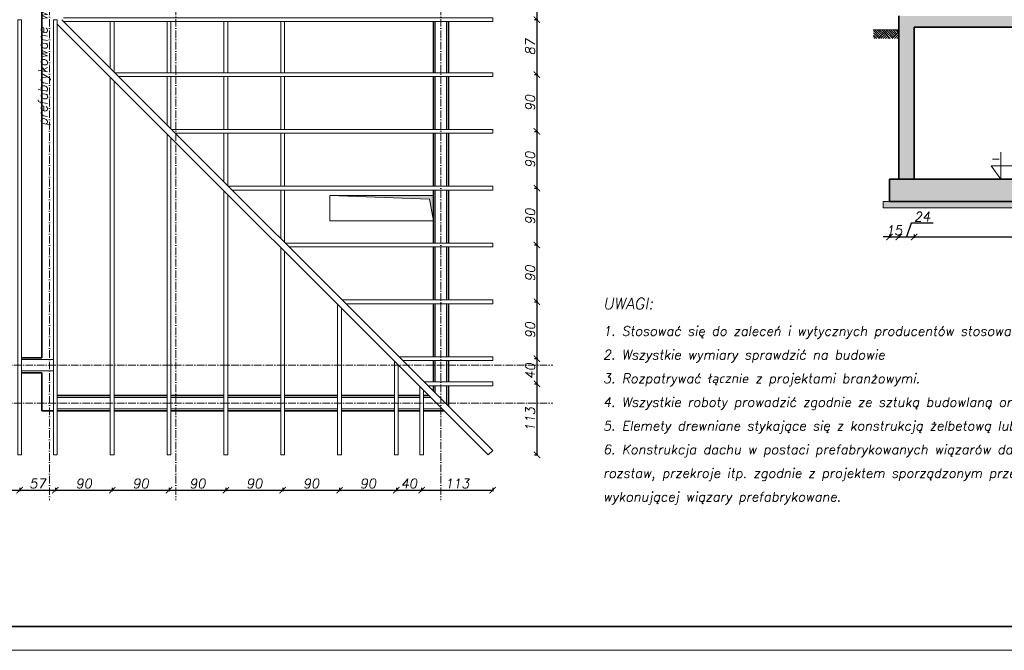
# Model space of a CAD drawing. Header units: millimetres. Extents: x 300938 to 312016, y 11971 to 20881.
# Tile 5 of 239: x 302501 to 304060, y 11971 to 12970. Entities that reach past the tile are written whole.
import ezdxf

# ---------------------------------------------------------------- set-up
doc = ezdxf.new("R2010")
doc.units = ezdxf.units.MM
doc.linetypes.add('ACAD_ISO10W100', pattern=[18, 12, -3, 0, -3])
for name, color, linetype, lineweight in [('konstrukcja', 3, 'Continuous', 35), ('konstrukcja wymiary', 1, 'Continuous', 13), ('kreskowanie', 253, 'Continuous', 0), ('linie widok', 2, 'Continuous', 18), ('opisy', 2, 'Continuous', 18), ('osie', 5, 'ACAD_ISO10W100', 13)]:
    doc.layers.add(name, color=color, linetype=linetype, lineweight=lineweight)
doc.styles.add('KONSTRUKCJA', font='romand.shx', dxfattribs={"oblique": 10})
doc.styles.get("Standard").update_dxf_attribs({"font": 'romand.shx', "oblique": 10})
doc.dimstyles.new('175', dxfattribs={"dimtxt": 15, "dimasz": 10, "dimexe": 1.25, "dimexo": 0.625, "dimgap": 3, "dimtad": 1, "dimdec": 0, "dimrnd": 0.5, "dimtxsty": 'KONSTRUKCJA', "dimblk": 'ARCHTICK', "dimcen": 2.5, "dimadec": 0, "dimazin": 0, "dimtfac": 1, "dimtdec": 0, "dimtix": 1, "dimtmove": 0, "dimatfit": 3, "dimfxl": 4, "dimfxlon": 1, "dimarcsym": 0})

# ---------------------------------------------------------------- blocks, each defined once
blk = doc.blocks.new('_ArchTick')
at = {"color": 0, "linetype": 'ByBlock', "lineweight": 13, "const_width": 0.15}
blk.add_lwpolyline([(-0.5, -0.5), (0.5, 0.5)], dxfattribs=at)
blk = doc.blocks.new('*D300')
at = {"layer": 'Defpoints', "color": 0, "transparency": 16777216}
for p in [(302440.6, 12274.2), (302500.6, 12274.2), (302500.6, 12224.2)]:
    blk.add_point(p, dxfattribs=at)
at = {"layer": 'konstrukcja wymiary', "color": 0, "lineweight": -2, "transparency": 16777216}
for p, q in [((302440.6, 12228.2), (302440.6, 12222.9)), ((302440.6, 12224.2), (302500.6, 12224.2)), ((302500.6, 12228.2), (302500.6, 12222.9))]:
    blk.add_line(p, q, dxfattribs=at)
at = {"layer": 'konstrukcja wymiary', "color": 0, "lineweight": -2, "transparency": 16777216, "xscale": 10, "yscale": 10, "zscale": 10, "rotation": 180}
blk.add_blockref('_ArchTick', (302440.6, 12224.2), dxfattribs=at)
at = {"layer": 'konstrukcja wymiary', "color": 0, "lineweight": -2, "transparency": 16777216, "xscale": 10, "yscale": 10, "zscale": 10}
blk.add_blockref('_ArchTick', (302500.6, 12224.2), dxfattribs=at)
at = {"layer": 'konstrukcja wymiary', "color": 0, "transparency": 16777216, "insert": (302470.6, 12234.7), "char_height": 15, "attachment_point": 5, "style": 'KONSTRUKCJA'}
blk.add_mtext('60', dxfattribs=at)
blk = doc.blocks.new('*D301')
at = {"layer": 'Defpoints', "color": 0, "transparency": 16777216}
for p in [(302500.6, 12274.2), (302557.1, 12274.2), (302557.1, 12224.2)]:
    blk.add_point(p, dxfattribs=at)
at = {"layer": 'konstrukcja wymiary', "color": 0, "lineweight": -2, "transparency": 16777216}
for p, q in [((302500.6, 12228.2), (302500.6, 12222.9)), ((302500.6, 12224.2), (302557.1, 12224.2)), ((302557.1, 12228.2), (302557.1, 12222.9))]:
    blk.add_line(p, q, dxfattribs=at)
at = {"layer": 'konstrukcja wymiary', "color": 0, "lineweight": -2, "transparency": 16777216, "xscale": 10, "yscale": 10, "zscale": 10, "rotation": 180}
blk.add_blockref('_ArchTick', (302500.6, 12224.2), dxfattribs=at)
at = {"layer": 'konstrukcja wymiary', "color": 0, "lineweight": -2, "transparency": 16777216, "xscale": 10, "yscale": 10, "zscale": 10}
blk.add_blockref('_ArchTick', (302557.1, 12224.2), dxfattribs=at)
at = {"layer": 'konstrukcja wymiary', "color": 0, "transparency": 16777216, "insert": (302528.9, 12234.7), "char_height": 15, "attachment_point": 5, "style": 'KONSTRUKCJA'}
blk.add_mtext('57', dxfattribs=at)
blk = doc.blocks.new('*D302')
at = {"layer": 'Defpoints', "color": 0, "transparency": 16777216}
for p in [(302557.1, 12274.2), (302647.1, 12274.2), (302647.1, 12224.2)]:
    blk.add_point(p, dxfattribs=at)
at = {"layer": 'konstrukcja wymiary', "color": 0, "lineweight": -2, "transparency": 16777216}
for p, q in [((302557.1, 12228.2), (302557.1, 12222.9)), ((302557.1, 12224.2), (302647.1, 12224.2)), ((302647.1, 12228.2), (302647.1, 12222.9))]:
    blk.add_line(p, q, dxfattribs=at)
at = {"layer": 'konstrukcja wymiary', "color": 0, "lineweight": -2, "transparency": 16777216, "xscale": 10, "yscale": 10, "zscale": 10, "rotation": 180}
blk.add_blockref('_ArchTick', (302557.1, 12224.2), dxfattribs=at)
at = {"layer": 'konstrukcja wymiary', "color": 0, "lineweight": -2, "transparency": 16777216, "xscale": 10, "yscale": 10, "zscale": 10}
blk.add_blockref('_ArchTick', (302647.1, 12224.2), dxfattribs=at)
at = {"layer": 'konstrukcja wymiary', "color": 0, "transparency": 16777216, "insert": (302602.1, 12234.7), "char_height": 15, "attachment_point": 5, "style": 'KONSTRUKCJA'}
blk.add_mtext('90', dxfattribs=at)
blk = doc.blocks.new('*D303')
at = {"layer": 'Defpoints', "color": 0, "transparency": 16777216}
for p in [(302647.1, 12274.2), (302737.1, 12274.2), (302737.1, 12224.2)]:
    blk.add_point(p, dxfattribs=at)
at = {"layer": 'konstrukcja wymiary', "color": 0, "lineweight": -2, "transparency": 16777216}
for p, q in [((302647.1, 12228.2), (302647.1, 12222.9)), ((302647.1, 12224.2), (302737.1, 12224.2)), ((302737.1, 12228.2), (302737.1, 12222.9))]:
    blk.add_line(p, q, dxfattribs=at)
at = {"layer": 'konstrukcja wymiary', "color": 0, "lineweight": -2, "transparency": 16777216, "xscale": 10, "yscale": 10, "zscale": 10, "rotation": 180}
blk.add_blockref('_ArchTick', (302647.1, 12224.2), dxfattribs=at)
at = {"layer": 'konstrukcja wymiary', "color": 0, "lineweight": -2, "transparency": 16777216, "xscale": 10, "yscale": 10, "zscale": 10}
blk.add_blockref('_ArchTick', (302737.1, 12224.2), dxfattribs=at)
at = {"layer": 'konstrukcja wymiary', "color": 0, "transparency": 16777216, "insert": (302692.1, 12234.7), "char_height": 15, "attachment_point": 5, "style": 'KONSTRUKCJA'}
blk.add_mtext('90', dxfattribs=at)
blk = doc.blocks.new('*D304')
at = {"layer": 'Defpoints', "color": 0, "transparency": 16777216}
for p in [(302737.1, 12274.2), (302827.1, 12274.2), (302827.1, 12224.2)]:
    blk.add_point(p, dxfattribs=at)
at = {"layer": 'konstrukcja wymiary', "color": 0, "lineweight": -2, "transparency": 16777216}
for p, q in [((302737.1, 12228.2), (302737.1, 12222.9)), ((302737.1, 12224.2), (302827.1, 12224.2)), ((302827.1, 12228.2), (302827.1, 12222.9))]:
    blk.add_line(p, q, dxfattribs=at)
at = {"layer": 'konstrukcja wymiary', "color": 0, "lineweight": -2, "transparency": 16777216, "xscale": 10, "yscale": 10, "zscale": 10, "rotation": 180}
blk.add_blockref('_ArchTick', (302737.1, 12224.2), dxfattribs=at)
at = {"layer": 'konstrukcja wymiary', "color": 0, "lineweight": -2, "transparency": 16777216, "xscale": 10, "yscale": 10, "zscale": 10}
blk.add_blockref('_ArchTick', (302827.1, 12224.2), dxfattribs=at)
at = {"layer": 'konstrukcja wymiary', "color": 0, "transparency": 16777216, "insert": (302782.1, 12234.7), "char_height": 15, "attachment_point": 5, "style": 'KONSTRUKCJA'}
blk.add_mtext('90', dxfattribs=at)
blk = doc.blocks.new('*D305')
at = {"layer": 'Defpoints', "color": 0, "transparency": 16777216}
for p in [(302827.1, 12274.2), (302917.1, 12274.2), (302917.1, 12224.2)]:
    blk.add_point(p, dxfattribs=at)
at = {"layer": 'konstrukcja wymiary', "color": 0, "lineweight": -2, "transparency": 16777216}
for p, q in [((302827.1, 12228.2), (302827.1, 12222.9)), ((302827.1, 12224.2), (302917.1, 12224.2)), ((302917.1, 12228.2), (302917.1, 12222.9))]:
    blk.add_line(p, q, dxfattribs=at)
at = {"layer": 'konstrukcja wymiary', "color": 0, "lineweight": -2, "transparency": 16777216, "xscale": 10, "yscale": 10, "zscale": 10, "rotation": 180}
blk.add_blockref('_ArchTick', (302827.1, 12224.2), dxfattribs=at)
at = {"layer": 'konstrukcja wymiary', "color": 0, "lineweight": -2, "transparency": 16777216, "xscale": 10, "yscale": 10, "zscale": 10}
blk.add_blockref('_ArchTick', (302917.1, 12224.2), dxfattribs=at)
at = {"layer": 'konstrukcja wymiary', "color": 0, "transparency": 16777216, "insert": (302872.1, 12234.7), "char_height": 15, "attachment_point": 5, "style": 'KONSTRUKCJA'}
blk.add_mtext('90', dxfattribs=at)
blk = doc.blocks.new('*D306')
at = {"layer": 'Defpoints', "color": 0, "transparency": 16777216}
for p in [(302917.1, 12274.2), (303007.1, 12274.2), (303007.1, 12224.2)]:
    blk.add_point(p, dxfattribs=at)
at = {"layer": 'konstrukcja wymiary', "color": 0, "lineweight": -2, "transparency": 16777216}
for p, q in [((302917.1, 12228.2), (302917.1, 12222.9)), ((302917.1, 12224.2), (303007.1, 12224.2)), ((303007.1, 12228.2), (303007.1, 12222.9))]:
    blk.add_line(p, q, dxfattribs=at)
at = {"layer": 'konstrukcja wymiary', "color": 0, "lineweight": -2, "transparency": 16777216, "xscale": 10, "yscale": 10, "zscale": 10, "rotation": 180}
blk.add_blockref('_ArchTick', (302917.1, 12224.2), dxfattribs=at)
at = {"layer": 'konstrukcja wymiary', "color": 0, "lineweight": -2, "transparency": 16777216, "xscale": 10, "yscale": 10, "zscale": 10}
blk.add_blockref('_ArchTick', (303007.1, 12224.2), dxfattribs=at)
at = {"layer": 'konstrukcja wymiary', "color": 0, "transparency": 16777216, "insert": (302962.1, 12234.7), "char_height": 15, "attachment_point": 5, "style": 'KONSTRUKCJA'}
blk.add_mtext('90', dxfattribs=at)
blk = doc.blocks.new('*D307')
at = {"layer": 'Defpoints', "color": 0, "transparency": 16777216}
for p in [(303007.1, 12274.2), (303097.1, 12274.2), (303097.1, 12224.2)]:
    blk.add_point(p, dxfattribs=at)
at = {"layer": 'konstrukcja wymiary', "color": 0, "lineweight": -2, "transparency": 16777216}
for p, q in [((303007.1, 12228.2), (303007.1, 12222.9)), ((303007.1, 12224.2), (303097.1, 12224.2)), ((303097.1, 12228.2), (303097.1, 12222.9))]:
    blk.add_line(p, q, dxfattribs=at)
at = {"layer": 'konstrukcja wymiary', "color": 0, "lineweight": -2, "transparency": 16777216, "xscale": 10, "yscale": 10, "zscale": 10, "rotation": 180}
blk.add_blockref('_ArchTick', (303007.1, 12224.2), dxfattribs=at)
at = {"layer": 'konstrukcja wymiary', "color": 0, "lineweight": -2, "transparency": 16777216, "xscale": 10, "yscale": 10, "zscale": 10}
blk.add_blockref('_ArchTick', (303097.1, 12224.2), dxfattribs=at)
at = {"layer": 'konstrukcja wymiary', "color": 0, "transparency": 16777216, "insert": (303052.1, 12234.7), "char_height": 15, "attachment_point": 5, "style": 'KONSTRUKCJA'}
blk.add_mtext('90', dxfattribs=at)
blk = doc.blocks.new('*D308')
at = {"layer": 'Defpoints', "color": 0, "transparency": 16777216}
for p in [(303097.1, 12274.2), (303137.1, 12274.2), (303137.1, 12224.2)]:
    blk.add_point(p, dxfattribs=at)
at = {"layer": 'konstrukcja wymiary', "color": 0, "lineweight": -2, "transparency": 16777216}
for p, q in [((303097.1, 12228.2), (303097.1, 12222.9)), ((303097.1, 12224.2), (303137.1, 12224.2)), ((303137.1, 12228.2), (303137.1, 12222.9))]:
    blk.add_line(p, q, dxfattribs=at)
at = {"layer": 'konstrukcja wymiary', "color": 0, "lineweight": -2, "transparency": 16777216, "xscale": 10, "yscale": 10, "zscale": 10, "rotation": 180}
blk.add_blockref('_ArchTick', (303097.1, 12224.2), dxfattribs=at)
at = {"layer": 'konstrukcja wymiary', "color": 0, "lineweight": -2, "transparency": 16777216, "xscale": 10, "yscale": 10, "zscale": 10}
blk.add_blockref('_ArchTick', (303137.1, 12224.2), dxfattribs=at)
at = {"layer": 'konstrukcja wymiary', "color": 0, "transparency": 16777216, "insert": (303117.1, 12234.7), "char_height": 15, "attachment_point": 5, "style": 'KONSTRUKCJA'}
blk.add_mtext('40', dxfattribs=at)
blk = doc.blocks.new('*D309')
at = {"layer": 'Defpoints', "color": 0, "transparency": 16777216}
for p in [(303137.1, 12274.2), (303249.6, 12281.2), (303249.6, 12224.2)]:
    blk.add_point(p, dxfattribs=at)
at = {"layer": 'konstrukcja wymiary', "color": 0, "lineweight": -2, "transparency": 16777216}
for p, q in [((303137.1, 12228.2), (303137.1, 12222.9)), ((303137.1, 12224.2), (303249.6, 12224.2)), ((303249.6, 12228.2), (303249.6, 12222.9))]:
    blk.add_line(p, q, dxfattribs=at)
at = {"layer": 'konstrukcja wymiary', "color": 0, "lineweight": -2, "transparency": 16777216, "xscale": 10, "yscale": 10, "zscale": 10, "rotation": 180}
blk.add_blockref('_ArchTick', (303137.1, 12224.2), dxfattribs=at)
at = {"layer": 'konstrukcja wymiary', "color": 0, "lineweight": -2, "transparency": 16777216, "xscale": 10, "yscale": 10, "zscale": 10}
blk.add_blockref('_ArchTick', (303249.6, 12224.2), dxfattribs=at)
at = {"layer": 'konstrukcja wymiary', "color": 0, "transparency": 16777216, "insert": (303193.4, 12234.7), "char_height": 15, "attachment_point": 5, "style": 'KONSTRUKCJA'}
blk.add_mtext('113', dxfattribs=at)
blk = doc.blocks.new('*D317')
at = {"layer": 'Defpoints', "color": 0, "transparency": 16777216}
for p in [(303249.6, 13056.7), (303249.6, 12969.7), (303319.6, 12969.7)]:
    blk.add_point(p, dxfattribs=at)
at = {"layer": 'konstrukcja wymiary', "color": 0, "lineweight": -2, "transparency": 16777216}
for p, q in [((303315.6, 13056.7), (303320.9, 13056.7)), ((303319.6, 13056.7), (303319.6, 12969.7)), ((303315.6, 12969.7), (303320.9, 12969.7))]:
    blk.add_line(p, q, dxfattribs=at)
at = {"layer": 'konstrukcja wymiary', "color": 0, "lineweight": -2, "transparency": 16777216, "xscale": 10, "yscale": 10, "zscale": 10}
for p, rotation in [((303319.6, 13056.7), 90), ((303319.6, 12969.7), 270)]:
    blk.add_blockref('_ArchTick', p, dxfattribs=dict(at, rotation=rotation))
at = {"layer": 'konstrukcja wymiary', "color": 0, "transparency": 16777216, "insert": (303309.1, 13013.2), "char_height": 15, "attachment_point": 5, "rotation": 90, "style": 'KONSTRUKCJA'}
blk.add_mtext('87', dxfattribs=at)
blk = doc.blocks.new('*D318')
at = {"layer": 'Defpoints', "color": 0, "transparency": 16777216}
for p in [(303249.6, 12969.7), (303249.6, 12882.7), (303319.6, 12882.7)]:
    blk.add_point(p, dxfattribs=at)
at = {"layer": 'konstrukcja wymiary', "color": 0, "lineweight": -2, "transparency": 16777216}
for p, q in [((303315.6, 12969.7), (303320.9, 12969.7)), ((303319.6, 12969.7), (303319.6, 12882.7)), ((303315.6, 12882.7), (303320.9, 12882.7))]:
    blk.add_line(p, q, dxfattribs=at)
at = {"layer": 'konstrukcja wymiary', "color": 0, "lineweight": -2, "transparency": 16777216, "xscale": 10, "yscale": 10, "zscale": 10}
for p, rotation in [((303319.6, 12969.7), 90), ((303319.6, 12882.7), 270)]:
    blk.add_blockref('_ArchTick', p, dxfattribs=dict(at, rotation=rotation))
at = {"layer": 'konstrukcja wymiary', "color": 0, "transparency": 16777216, "insert": (303309.1, 12926.2), "char_height": 15, "attachment_point": 5, "rotation": 90, "style": 'KONSTRUKCJA'}
blk.add_mtext('87', dxfattribs=at)
blk = doc.blocks.new('*D319')
at = {"layer": 'Defpoints', "color": 0, "transparency": 16777216}
for p in [(303249.6, 12882.7), (303249.6, 12792.7), (303319.6, 12792.7)]:
    blk.add_point(p, dxfattribs=at)
at = {"layer": 'konstrukcja wymiary', "color": 0, "lineweight": -2, "transparency": 16777216}
for p, q in [((303315.6, 12882.7), (303320.9, 12882.7)), ((303319.6, 12882.7), (303319.6, 12792.7)), ((303315.6, 12792.7), (303320.9, 12792.7))]:
    blk.add_line(p, q, dxfattribs=at)
at = {"layer": 'konstrukcja wymiary', "color": 0, "lineweight": -2, "transparency": 16777216, "xscale": 10, "yscale": 10, "zscale": 10}
for p, rotation in [((303319.6, 12882.7), 90), ((303319.6, 12792.7), 270)]:
    blk.add_blockref('_ArchTick', p, dxfattribs=dict(at, rotation=rotation))
at = {"layer": 'konstrukcja wymiary', "color": 0, "transparency": 16777216, "insert": (303309.1, 12837.7), "char_height": 15, "attachment_point": 5, "rotation": 90, "style": 'KONSTRUKCJA'}
blk.add_mtext('90', dxfattribs=at)
blk = doc.blocks.new('*D320')
at = {"layer": 'Defpoints', "color": 0, "transparency": 16777216}
for p in [(303249.6, 12792.7), (303249.6, 12702.7), (303319.6, 12702.7)]:
    blk.add_point(p, dxfattribs=at)
at = {"layer": 'konstrukcja wymiary', "color": 0, "lineweight": -2, "transparency": 16777216}
for p, q in [((303315.6, 12792.7), (303320.9, 12792.7)), ((303319.6, 12792.7), (303319.6, 12702.7)), ((303315.6, 12702.7), (303320.9, 12702.7))]:
    blk.add_line(p, q, dxfattribs=at)
at = {"layer": 'konstrukcja wymiary', "color": 0, "lineweight": -2, "transparency": 16777216, "xscale": 10, "yscale": 10, "zscale": 10}
for p, rotation in [((303319.6, 12792.7), 90), ((303319.6, 12702.7), 270)]:
    blk.add_blockref('_ArchTick', p, dxfattribs=dict(at, rotation=rotation))
at = {"layer": 'konstrukcja wymiary', "color": 0, "transparency": 16777216, "insert": (303309.1, 12747.7), "char_height": 15, "attachment_point": 5, "rotation": 90, "style": 'KONSTRUKCJA'}
blk.add_mtext('90', dxfattribs=at)
blk = doc.blocks.new('*D321')
at = {"layer": 'Defpoints', "color": 0, "transparency": 16777216}
for p in [(303249.6, 12702.7), (303249.6, 12612.7), (303319.6, 12612.7)]:
    blk.add_point(p, dxfattribs=at)
at = {"layer": 'konstrukcja wymiary', "color": 0, "lineweight": -2, "transparency": 16777216}
for p, q in [((303315.6, 12702.7), (303320.9, 12702.7)), ((303319.6, 12702.7), (303319.6, 12612.7)), ((303315.6, 12612.7), (303320.9, 12612.7))]:
    blk.add_line(p, q, dxfattribs=at)
at = {"layer": 'konstrukcja wymiary', "color": 0, "lineweight": -2, "transparency": 16777216, "xscale": 10, "yscale": 10, "zscale": 10}
for p, rotation in [((303319.6, 12702.7), 90), ((303319.6, 12612.7), 270)]:
    blk.add_blockref('_ArchTick', p, dxfattribs=dict(at, rotation=rotation))
at = {"layer": 'konstrukcja wymiary', "color": 0, "transparency": 16777216, "insert": (303309.1, 12657.7), "char_height": 15, "attachment_point": 5, "rotation": 90, "style": 'KONSTRUKCJA'}
blk.add_mtext('90', dxfattribs=at)
blk = doc.blocks.new('*D322')
at = {"layer": 'Defpoints', "color": 0, "transparency": 16777216}
for p in [(303249.6, 12612.7), (303249.6, 12522.7), (303319.6, 12522.7)]:
    blk.add_point(p, dxfattribs=at)
at = {"layer": 'konstrukcja wymiary', "color": 0, "lineweight": -2, "transparency": 16777216}
for p, q in [((303315.6, 12612.7), (303320.9, 12612.7)), ((303319.6, 12612.7), (303319.6, 12522.7)), ((303315.6, 12522.7), (303320.9, 12522.7))]:
    blk.add_line(p, q, dxfattribs=at)
at = {"layer": 'konstrukcja wymiary', "color": 0, "lineweight": -2, "transparency": 16777216, "xscale": 10, "yscale": 10, "zscale": 10}
for p, rotation in [((303319.6, 12612.7), 90), ((303319.6, 12522.7), 270)]:
    blk.add_blockref('_ArchTick', p, dxfattribs=dict(at, rotation=rotation))
at = {"layer": 'konstrukcja wymiary', "color": 0, "transparency": 16777216, "insert": (303309.1, 12567.7), "char_height": 15, "attachment_point": 5, "rotation": 90, "style": 'KONSTRUKCJA'}
blk.add_mtext('90', dxfattribs=at)
blk = doc.blocks.new('*D323')
at = {"layer": 'Defpoints', "color": 0, "transparency": 16777216}
for p in [(303249.6, 12522.7), (303249.6, 12432.7), (303319.6, 12432.7)]:
    blk.add_point(p, dxfattribs=at)
at = {"layer": 'konstrukcja wymiary', "color": 0, "lineweight": -2, "transparency": 16777216}
for p, q in [((303315.6, 12522.7), (303320.9, 12522.7)), ((303319.6, 12522.7), (303319.6, 12432.7)), ((303315.6, 12432.7), (303320.9, 12432.7))]:
    blk.add_line(p, q, dxfattribs=at)
at = {"layer": 'konstrukcja wymiary', "color": 0, "lineweight": -2, "transparency": 16777216, "xscale": 10, "yscale": 10, "zscale": 10}
for p, rotation in [((303319.6, 12522.7), 90), ((303319.6, 12432.7), 270)]:
    blk.add_blockref('_ArchTick', p, dxfattribs=dict(at, rotation=rotation))
at = {"layer": 'konstrukcja wymiary', "color": 0, "transparency": 16777216, "insert": (303309.1, 12477.7), "char_height": 15, "attachment_point": 5, "rotation": 90, "style": 'KONSTRUKCJA'}
blk.add_mtext('90', dxfattribs=at)
blk = doc.blocks.new('*D324')
at = {"layer": 'Defpoints', "color": 0, "transparency": 16777216}
for p in [(303249.6, 12432.7), (303249.6, 12392.7), (303319.6, 12392.7)]:
    blk.add_point(p, dxfattribs=at)
at = {"layer": 'konstrukcja wymiary', "color": 0, "lineweight": -2, "transparency": 16777216}
for p, q in [((303315.6, 12432.7), (303320.9, 12432.7)), ((303319.6, 12432.7), (303319.6, 12392.7)), ((303315.6, 12392.7), (303320.9, 12392.7))]:
    blk.add_line(p, q, dxfattribs=at)
at = {"layer": 'konstrukcja wymiary', "color": 0, "lineweight": -2, "transparency": 16777216, "xscale": 10, "yscale": 10, "zscale": 10}
for p, rotation in [((303319.6, 12432.7), 90), ((303319.6, 12392.7), 270)]:
    blk.add_blockref('_ArchTick', p, dxfattribs=dict(at, rotation=rotation))
at = {"layer": 'konstrukcja wymiary', "color": 0, "transparency": 16777216, "insert": (303309.1, 12412.7), "char_height": 15, "attachment_point": 5, "rotation": 90, "style": 'KONSTRUKCJA'}
blk.add_mtext('40', dxfattribs=at)
blk = doc.blocks.new('*D325')
at = {"layer": 'Defpoints', "color": 0, "transparency": 16777216}
for p in [(303249.6, 12392.7), (303242.6, 12280.2), (303319.6, 12280.2)]:
    blk.add_point(p, dxfattribs=at)
at = {"layer": 'konstrukcja wymiary', "color": 0, "lineweight": -2, "transparency": 16777216}
for p, q in [((303315.6, 12392.7), (303320.9, 12392.7)), ((303319.6, 12392.7), (303319.6, 12280.2)), ((303315.6, 12280.2), (303320.9, 12280.2))]:
    blk.add_line(p, q, dxfattribs=at)
at = {"layer": 'konstrukcja wymiary', "color": 0, "lineweight": -2, "transparency": 16777216, "xscale": 10, "yscale": 10, "zscale": 10}
for p, rotation in [((303319.6, 12392.7), 90), ((303319.6, 12280.2), 270)]:
    blk.add_blockref('_ArchTick', p, dxfattribs=dict(at, rotation=rotation))
at = {"layer": 'konstrukcja wymiary', "color": 0, "transparency": 16777216, "insert": (303309.1, 12336.4), "char_height": 15, "attachment_point": 5, "rotation": 90, "style": 'KONSTRUKCJA'}
blk.add_mtext('113', dxfattribs=at)
blk = doc.blocks.new('*D331')
at = {"layer": 'Defpoints', "color": 0, "transparency": 16777216}
for p in [(303877.9, 12716.7), (303892.9, 12716.7), (303892.9, 12625.4)]:
    blk.add_point(p, dxfattribs=at)
at = {"layer": 'konstrukcja wymiary', "color": 0, "lineweight": -2, "transparency": 16777216}
for p, q in [((303877.9, 12629.4), (303877.9, 12624.1)), ((303892.9, 12629.4), (303892.9, 12624.1)), ((303877.9, 12625.4), (303867.9, 12625.4)), ((303877.9, 12625.4), (303892.9, 12625.4)), ((303892.9, 12625.4), (303902.9, 12625.4))]:
    blk.add_line(p, q, dxfattribs=at)
at = {"layer": 'konstrukcja wymiary', "color": 0, "lineweight": -2, "transparency": 16777216, "xscale": 10, "yscale": 10, "zscale": 10}
blk.add_blockref('_ArchTick', (303877.9, 12625.4), dxfattribs=at)
at = {"layer": 'konstrukcja wymiary', "color": 0, "lineweight": -2, "transparency": 16777216, "xscale": 10, "yscale": 10, "zscale": 10, "rotation": 180}
blk.add_blockref('_ArchTick', (303892.9, 12625.4), dxfattribs=at)
at = {"layer": 'konstrukcja wymiary', "color": 0, "transparency": 16777216, "insert": (303885.4, 12635.9), "char_height": 15, "attachment_point": 5, "style": 'KONSTRUKCJA'}
blk.add_mtext('15', dxfattribs=at)
blk = doc.blocks.new('*D332')
at = {"layer": 'Defpoints', "color": 0, "transparency": 16777216}
for p in [(303892.9, 12716.7), (303916.9, 12716.7), (303916.9, 12625.4)]:
    blk.add_point(p, dxfattribs=at)
at = {"layer": 'konstrukcja wymiary', "color": 0, "lineweight": -2, "transparency": 16777216}
for p, q in [((303912.5, 12647.1), (303904.9, 12625.4)), ((303946.9, 12647.1), (303912.5, 12647.1)), ((303892.9, 12629.4), (303892.9, 12624.1)), ((303916.9, 12629.4), (303916.9, 12624.1)), ((303892.9, 12625.4), (303916.9, 12625.4))]:
    blk.add_line(p, q, dxfattribs=at)
at = {"layer": 'konstrukcja wymiary', "color": 0, "lineweight": -2, "transparency": 16777216, "xscale": 10, "yscale": 10, "zscale": 10, "rotation": 180}
blk.add_blockref('_ArchTick', (303892.9, 12625.4), dxfattribs=at)
at = {"layer": 'konstrukcja wymiary', "color": 0, "lineweight": -2, "transparency": 16777216, "xscale": 10, "yscale": 10, "zscale": 10}
blk.add_blockref('_ArchTick', (303916.9, 12625.4), dxfattribs=at)
at = {"layer": 'konstrukcja wymiary', "color": 0, "transparency": 16777216, "insert": (303929.7, 12657.6), "char_height": 15, "attachment_point": 5, "style": 'KONSTRUKCJA'}
blk.add_mtext('24', dxfattribs=at)
blk = doc.blocks.new('*D333')
at = {"layer": 'Defpoints', "color": 0, "transparency": 16777216}
for p in [(303916.9, 12716.7), (304527.2, 12716.7), (304527.2, 12625.4)]:
    blk.add_point(p, dxfattribs=at)
at = {"layer": 'konstrukcja wymiary', "color": 0, "lineweight": -2, "transparency": 16777216}
for p, q in [((303916.9, 12629.4), (303916.9, 12624.1)), ((304527.2, 12629.4), (304527.2, 12624.1)), ((303916.9, 12625.4), (304527.2, 12625.4))]:
    blk.add_line(p, q, dxfattribs=at)
at = {"layer": 'konstrukcja wymiary', "color": 0, "lineweight": -2, "transparency": 16777216, "xscale": 10, "yscale": 10, "zscale": 10, "rotation": 180}
blk.add_blockref('_ArchTick', (303916.9, 12625.4), dxfattribs=at)
at = {"layer": 'konstrukcja wymiary', "color": 0, "lineweight": -2, "transparency": 16777216, "xscale": 10, "yscale": 10, "zscale": 10}
blk.add_blockref('_ArchTick', (304527.2, 12625.4), dxfattribs=at)
at = {"layer": 'konstrukcja wymiary', "color": 0, "transparency": 16777216, "insert": (304222.1, 12635.9), "char_height": 15, "attachment_point": 5, "style": 'KONSTRUKCJA'}
blk.add_mtext('611', dxfattribs=at)

msp = doc.modelspace()

# ---------------------------------------------------------------- hatches: boundary and pattern name
at = {"layer": 'konstrukcja wymiary'}
h = msp.add_hatch(color=256, dxfattribs=at)
h.dxf.hatch_style = 1
h.paths.add_polyline_path([(303149.57, 12685.4), (303155.638, 12651.169), (303155.638, 12691.169), (302991.638, 12691.169)])
at = {"layer": 'kreskowanie'}
h = msp.add_hatch(dxfattribs=at)
h.set_pattern_fill('ANSI33', color=256, scale=2, style=0)
h.set_pattern_definition([(45, (5053.808, 5200.935), (-8.9802561, 8.9802561), []), (45, (5062.789, 5200.935), (-8.9802561, 8.9802561), [6.35, -3.175])])
h.paths.add_polyline_path([(303916.91, 13568.743), (303892.91, 13568.743), (303892.91, 13528.743), (303916.91, 13528.743)])
h.paths.add_polyline_path([(304551.21, 13568.743), (304527.21, 13568.743), (304527.21, 13544.743), (304551.21, 13544.743)])
h.paths.add_polyline_path([(305132.11, 13568.743), (305108.11, 13568.743), (305108.11, 13528.743), (305132.11, 13528.743)])
h.paths.add_polyline_path([(305132.11, 13278.743), (303892.91, 13278.743), (303892.91, 13233.743), (303916.91, 13233.743), (303916.91, 13260.743), (304527.21, 13260.743), (304527.21, 13254.743), (304551.21, 13254.743), (304551.21, 13260.743), (305108.11, 13260.743), (305108.11, 13233.743), (305132.11, 13233.743)])
h.paths.add_polyline_path([(305132.11, 12975.743), (305108.11, 12975.743), (305108.11, 12716.743), (305132.11, 12716.743)])
h.paths.add_polyline_path([(304551.21, 12975.743), (303892.91, 12975.743), (303892.91, 12716.743), (303916.91, 12716.743), (303916.91, 12957.743), (304527.21, 12957.743), (304527.21, 12716.743), (304551.21, 12716.743)])
h.paths.add_polyline_path([(305147.11, 12716.743), (303877.91, 12716.743), (303877.91, 12681.743), (305147.11, 12681.743)])
h = msp.add_hatch(dxfattribs=at)
h.set_pattern_fill('AR-PARQ1', color=256, scale=0.05, angle=45, style=0)
h.set_pattern_definition([(135, (5053.808, 5200.935), (-21.5526147, 0), [15.24, -15.24]), (135, (5055.604, 5202.732), (-21.5526147, 0), [15.24, -15.24]), (135, (5057.4, 5204.528), (-21.5526147, 0), [15.24, -15.24]), (135, (5059.196, 5206.324), (-21.5526147, 0), [15.24, -15.24]), (135, (5060.993, 5208.12), (-21.5526147, 0), [15.24, -15.24]), (135, (5062.789, 5209.916), (-21.5526147, 0), [15.24, -15.24]), (135, (5064.585, 5211.712), (-21.5526147, 0), [15.24, -15.24]), (45, (5043.032, 5211.712), (21.5526147, 0), [15.24, -15.24]), (45, (5041.236, 5213.508), (21.5526147, 0), [15.24, -15.24]), (45, (5039.44, 5215.304), (21.5526147, 0), [15.24, -15.24]), (45, (5037.644, 5217.1), (21.5526147, 0), [15.24, -15.24]), (45, (5035.848, 5218.896), (21.5526147, 0), [15.24, -15.24]), (45, (5034.052, 5220.692), (21.5526147, 0), [15.24, -15.24]), (45, (5032.256, 5222.488), (21.5526147, 0), [15.24, -15.24])])
h.paths.add_polyline_path([(303892.91, 12953.743), (303852.372, 12953.743), (303852.372, 12939.954), (303892.91, 12939.954)])
h = msp.add_hatch(dxfattribs=at)
h.set_pattern_fill('ANSI36', color=256, angle=90)
h.set_pattern_definition([(135, (5053.8083, 5200.9355), (-6.173926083, 1.683798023), [7.9375, -1.5875, 0, -1.5875])])
h.paths.add_polyline_path([(303867.91, 12671.743), (305157.91, 12671.743), (305157.91, 12681.743), (303867.91, 12681.743)])

# ---------------------------------------------------------------- linework, layer by layer
at = {"layer": 'konstrukcja'}
for p, q in [((302535.638, 12985.169), (302535.638, 12434.169)), ((303892.91, 12716.743), (303892.91, 12975.743)), ((303155.638, 12885.669), (303155.638, 12966.669)), ((303179.638, 12966.669), (303179.638, 12885.669)), ((304527.21, 12957.743), (303916.91, 12957.743)), ((303916.91, 12957.743), (303916.91, 12716.743)), ((303155.638, 12795.669), (303155.638, 12879.669)), ((303179.638, 12879.669), (303179.638, 12795.669)), ((303155.638, 12705.669), (303155.638, 12789.669)), ((303179.638, 12789.669), (303179.638, 12705.669)), ((303155.638, 12615.669), (303155.638, 12699.669)), ((303179.638, 12699.669), (303179.638, 12615.669)), ((303155.638, 12525.669), (303155.638, 12609.669)), ((303179.638, 12609.669), (303179.638, 12525.669)), ((303155.638, 12435.669), (303155.638, 12519.669)), ((303179.638, 12519.669), (303179.638, 12435.669)), ((302503.638, 12434.169), (302535.638, 12434.169)), ((303155.638, 12395.669), (303155.638, 12429.669)), ((303179.638, 12429.669), (303179.638, 12395.669)), ((302535.638, 12410.169), (302503.638, 12410.169)), ((302535.638, 12410.169), (302535.638, 12350.169)), ((303155.638, 12381.24), (303155.638, 12389.669)), ((303179.638, 12389.669), (303179.638, 12357.24)), ((302644.138, 12374.169), (302560.138, 12374.169)), ((302734.138, 12374.169), (302650.138, 12374.169)), ((302824.138, 12374.169), (302740.138, 12374.169)), ((302914.138, 12374.169), (302830.138, 12374.169)), ((303004.138, 12374.169), (302920.138, 12374.169)), ((303094.138, 12374.169), (303010.138, 12374.169)), ((303134.138, 12374.169), (303100.138, 12374.169)), ((303148.566, 12374.169), (303140.138, 12374.169)), ((302535.638, 12350.169), (302554.138, 12350.169)), ((302560.138, 12350.169), (302644.138, 12350.169)), ((302650.138, 12350.169), (302734.138, 12350.169)), ((302740.138, 12350.169), (302824.138, 12350.169)), ((302830.138, 12350.169), (302914.138, 12350.169)), ((302920.138, 12350.169), (303004.138, 12350.169)), ((303010.138, 12350.169), (303094.138, 12350.169)), ((303100.138, 12350.169), (303134.138, 12350.169)), ((303140.138, 12350.169), (303172.566, 12350.169))]:
    msp.add_line(p, q, dxfattribs=at)
for points in [[(300975.184, 14160.527), (305625.184, 14160.527), (305625.184, 12008.027), (300975.184, 12008.027)], [(303877.91, 12716.743), (305147.11, 12716.743), (305147.11, 12681.743), (303877.91, 12681.743)]]:
    msp.add_lwpolyline(points, close=True, dxfattribs=at)
at = {"layer": 'konstrukcja wymiary'}
for p, q in [((304054.28, 12716.743), (304054.28, 12759.531)), ((304038.826, 12738.137), (304116.696, 12738.137)), ((304038.826, 12738.137), (304054.28, 12716.743))]:
    msp.add_line(p, q, dxfattribs=at)
for points in [[(300937.684, 14198.027), (305662.684, 14198.027), (305662.684, 11970.527), (300937.684, 11970.527)], [(303149.57, 12685.4), (303155.638, 12651.169), (303155.638, 12691.169), (302991.638, 12691.169)], [(303867.91, 12681.743), (305157.91, 12681.743), (305157.91, 12671.743), (303867.91, 12671.743)]]:
    msp.add_lwpolyline(points, close=True, dxfattribs=at)
at = {"layer": 'kreskowanie'}
msp.add_line((303852.372, 12953.743), (303892.91, 12953.743), dxfattribs=at)
at = {"layer": 'linie widok'}
for p, q in [((303242.566, 12280.169), (302560.138, 12962.598)), ((303249.638, 12287.24), (302567.209, 12969.669)), ((303158.638, 12966.669), (303158.638, 12885.669)), ((303176.638, 12966.669), (303176.638, 12885.669)), ((303158.638, 12879.669), (303158.638, 12795.669)), ((303176.638, 12879.669), (303176.638, 12795.669)), ((303158.638, 12789.669), (303158.638, 12705.669)), ((303176.638, 12789.669), (303176.638, 12705.669)), ((303158.638, 12699.669), (303158.638, 12615.669)), ((303176.638, 12699.669), (303176.638, 12615.669)), ((303158.638, 12609.669), (303158.638, 12525.669)), ((303176.638, 12609.669), (303176.638, 12525.669)), ((303158.638, 12519.669), (303158.638, 12435.669)), ((303176.638, 12519.669), (303176.638, 12435.669)), ((302554.138, 12431.169), (302503.638, 12431.169)), ((303158.638, 12429.669), (303158.638, 12395.669)), ((303176.638, 12429.669), (303176.638, 12395.669)), ((302554.138, 12413.169), (302503.638, 12413.169)), ((303158.638, 12389.669), (303158.638, 12378.24)), ((303176.638, 12389.669), (303176.638, 12360.24)), ((302644.138, 12371.169), (302560.138, 12371.169)), ((302734.138, 12371.169), (302650.138, 12371.169)), ((302824.138, 12371.169), (302740.138, 12371.169)), ((302914.138, 12371.169), (302830.138, 12371.169)), ((303004.138, 12371.169), (302920.138, 12371.169)), ((303094.138, 12371.169), (303010.138, 12371.169)), ((303134.138, 12371.169), (303100.138, 12371.169)), ((303151.566, 12371.169), (303140.138, 12371.169)), ((302644.138, 12353.169), (302560.138, 12353.169)), ((302734.138, 12353.169), (302650.138, 12353.169)), ((302824.138, 12353.169), (302740.138, 12353.169)), ((302914.138, 12353.169), (302830.138, 12353.169)), ((303004.138, 12353.169), (302920.138, 12353.169)), ((303094.138, 12353.169), (303010.138, 12353.169)), ((303134.138, 12353.169), (303100.138, 12353.169)), ((303169.566, 12353.169), (303140.138, 12353.169)), ((303242.566, 12280.169), (303249.638, 12287.24))]:
    msp.add_line(p, q, dxfattribs=at)
for points in [[(303249.638, 12972.669), (303249.638, 12966.669), (302570.209, 12966.669)], [(303249.638, 12966.669), (303249.638, 12972.669), (302570.209, 12972.669)], [(302644.138, 12892.74), (302644.138, 12966.669)], [(302650.138, 12966.669), (302650.138, 12886.74)], [(302734.138, 12885.669), (302734.138, 12966.669)], [(302740.138, 12966.669), (302740.138, 12885.669)], [(302824.138, 12885.669), (302824.138, 12966.669)], [(302830.138, 12966.669), (302830.138, 12885.669)], [(302914.138, 12885.669), (302914.138, 12966.669)], [(302920.138, 12966.669), (302920.138, 12885.669)], [(302650.138, 12872.598), (302650.138, 12280.169), (302644.138, 12280.169), (302644.138, 12878.598)], [(302657.209, 12879.669), (303249.638, 12879.669), (303249.638, 12885.669), (302651.209, 12885.669)], [(302734.138, 12802.74), (302734.138, 12879.669)], [(302740.138, 12879.669), (302740.138, 12796.74)], [(302824.138, 12795.669), (302824.138, 12879.669)], [(302830.138, 12879.669), (302830.138, 12795.669)], [(302914.138, 12795.669), (302914.138, 12879.669)], [(302920.138, 12879.669), (302920.138, 12795.669)], [(302740.138, 12782.598), (302740.138, 12280.169), (302734.138, 12280.169), (302734.138, 12788.598)], [(302747.209, 12789.669), (303249.638, 12789.669), (303249.638, 12795.669), (302741.209, 12795.669)], [(302824.138, 12712.74), (302824.138, 12789.669)], [(302830.138, 12789.669), (302830.138, 12706.74)], [(302914.138, 12705.669), (302914.138, 12789.669)], [(302920.138, 12789.669), (302920.138, 12705.669)], [(302830.138, 12692.598), (302830.138, 12280.169), (302824.138, 12280.169), (302824.138, 12698.598)], [(302837.209, 12699.669), (303249.638, 12699.669), (303249.638, 12705.669), (302831.209, 12705.669)], [(302914.138, 12622.74), (302914.138, 12699.669)], [(302920.138, 12699.669), (302920.138, 12616.74)], [(302927.209, 12609.669), (303249.638, 12609.669), (303249.638, 12615.669), (302921.209, 12615.669)], [(302920.138, 12602.598), (302920.138, 12280.169), (302914.138, 12280.169), (302914.138, 12608.598)], [(303017.209, 12519.669), (303249.638, 12519.669), (303249.638, 12525.669), (303011.209, 12525.669)], [(303010.138, 12512.598), (303010.138, 12280.169), (303004.138, 12280.169), (303004.138, 12518.598)], [(303100.138, 12422.598), (303100.138, 12280.169), (303094.138, 12280.169), (303094.138, 12428.598)], [(303107.209, 12429.669), (303249.638, 12429.669), (303249.638, 12435.669), (303101.209, 12435.669)], [(303147.209, 12389.669), (303249.638, 12389.669), (303249.638, 12395.669), (303141.209, 12395.669)], [(303140.138, 12382.598), (303140.138, 12280.169), (303134.138, 12280.169), (303134.138, 12388.598)]]:
    msp.add_lwpolyline(points, dxfattribs=at)
for points in [[(302503.638, 12280.169), (302497.638, 12280.169), (302497.638, 12969.669), (302503.638, 12969.669)], [(302560.138, 12280.169), (302554.138, 12280.169), (302554.138, 12969.669), (302560.138, 12969.669)], [(302991.638, 12651.169), (303155.638, 12651.169), (303155.638, 12691.169), (302991.638, 12691.169)]]:
    msp.add_lwpolyline(points, close=True, dxfattribs=at)
at = {"layer": 'osie'}
for p, q in [((302547.638, 13857.615), (302547.638, 12208.434)), ((302747.638, 13857.615), (302747.638, 12208.434)), ((303167.638, 13857.615), (303167.638, 12208.434)), ((301115.921, 12422.169), (303344.716, 12422.169)), ((301115.921, 12362.169), (303344.716, 12362.169))]:
    msp.add_line(p, q, dxfattribs=at)

# ---------------------------------------------------------------- texts
at = {"layer": 'opisy', "insert": (302539.682, 12969.669), "char_height": 15, "attachment_point": 5, "rotation": 90}
msp.add_mtext('prefabrykowane wiązary dachowe', dxfattribs=at)
at = {"layer": 'opisy', "attachment_point": 1, "style": 'KONSTRUKCJA'}
for s, insert, char_height, width in [('-', (304037.568, 12756.485), 13.944, 273.28647), ('\\A1;\\pxsm1.5;{\\H1.2x;UWAGI:\\P}1. Stosować się do zaleceń i wytycznych producentów stosowanych materiałów \\P2. Wszystkie wymiary sprawdzić na budowie\\P3. Rozpatrywać łącznie z projektami branżowymi.\\P4. Wszystkie roboty prowadzić zgodnie ze sztuką budowlaną oraz pod nadzorem osób uprawnionych.\\P5. Elemety drewniane stykające się z konstrukcją żelbetową lub murową izolować przekłądną z papy.\\P6. Konstrukcja dachu w postaci prefabrykowanych wiązarów dachowych. Szczegóły montażu, rozstaw, przekroje itp. zgodnie z projektem sporządzonym przez dział techniczny firmy wykonującej wiązary prefabrykowane.', (303424.436, 12528.867), 15, 1044.1821)]:
    msp.add_mtext(s, dxfattribs=dict(at, insert=insert, char_height=char_height, width=width))

# ---------------------------------------------------------------- dimensions: what is measured, and where the dimension line sits
at = {"layer": 'konstrukcja wymiary'}
for base, p1, p2, picture, middle in [((303319.638, 12969.669), (303249.638, 13056.669), (303249.638, 12969.669), '*D317', (303309.138, 13013.169)), ((303319.638, 12882.669), (303249.638, 12969.669), (303249.638, 12882.669), '*D318', (303309.138, 12926.169)), ((303319.638, 12792.669), (303249.638, 12882.669), (303249.638, 12792.669), '*D319', (303309.138, 12837.669)), ((303319.638, 12702.669), (303249.638, 12792.669), (303249.638, 12702.669), '*D320', (303309.138, 12747.669)), ((303319.638, 12612.669), (303249.638, 12702.669), (303249.638, 12612.669), '*D321', (303309.138, 12657.669)), ((303319.638, 12522.669), (303249.638, 12612.669), (303249.638, 12522.669), '*D322', (303309.138, 12567.669)), ((303319.638, 12432.669), (303249.638, 12522.669), (303249.638, 12432.669), '*D323', (303309.138, 12477.669)), ((303319.638, 12392.669), (303249.638, 12432.669), (303249.638, 12392.669), '*D324', (303309.138, 12412.669)), ((303319.637557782, 12280.168793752), (303249.637557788, 12392.668793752), (303242.566489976, 12280.168793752), '*D325', (303309.137557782, 12336.418793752))]:
    dim = msp.add_linear_dim(base=base, p1=p1, p2=p2, angle=90, dimstyle='175', override={"dimtmove": 1}, dxfattribs=at)
    dim.commit()
    dim.dimension.update_dxf_attribs({"geometry": picture, "text_midpoint": middle})
dim = msp.add_linear_dim(base=(303892.91, 12625.381), p1=(303877.91, 12716.743), p2=(303892.91, 12716.743), dimstyle='175', dxfattribs=at)
dim.commit()
dim.dimension.update_dxf_attribs({"geometry": '*D331', "text_midpoint": (303885.41, 12635.881)})
dim = msp.add_linear_dim(base=(303916.91, 12625.381), p1=(303892.91, 12716.743), p2=(303916.91, 12716.743), dimstyle='175', override={"dimtmove": 1}, dxfattribs=at)
dim.commit()
dim.dimension.update_dxf_attribs({"geometry": '*D332', "text_midpoint": (303915.53, 12647.109), "dimtype": 160})
for base, p1, p2, picture, middle in [((304527.21, 12625.381), (303916.91, 12716.743), (304527.21, 12716.743), '*D333', (304222.06, 12635.881)), ((302500.638, 12224.169), (302440.638, 12274.169), (302500.638, 12274.169), '*D300', (302470.638, 12234.669)), ((302557.13756, 12224.16879), (302500.63755, 12274.16879), (302557.13756, 12274.16879), '*D301', (302528.88755, 12234.66879)), ((302647.138, 12224.169), (302557.138, 12274.169), (302647.138, 12274.169), '*D302', (302602.138, 12234.669)), ((302737.138, 12224.169), (302647.138, 12274.169), (302737.138, 12274.169), '*D303', (302692.138, 12234.669)), ((302827.138, 12224.169), (302737.138, 12274.169), (302827.138, 12274.169), '*D304', (302782.138, 12234.669)), ((302917.138, 12224.169), (302827.138, 12274.169), (302917.138, 12274.169), '*D305', (302872.138, 12234.669)), ((303007.138, 12224.169), (302917.138, 12274.169), (303007.138, 12274.169), '*D306', (302962.138, 12234.669)), ((303097.138, 12224.169), (303007.138, 12274.169), (303097.138, 12274.169), '*D307', (303052.138, 12234.669)), ((303137.138, 12224.169), (303097.138, 12274.169), (303137.138, 12274.169), '*D308', (303117.138, 12234.669)), ((303249.637557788, 12224.168793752), (303137.137557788, 12274.168793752), (303249.637557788, 12281.239861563), '*D309', (303193.387557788, 12234.668793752))]:
    dim = msp.add_linear_dim(base=base, p1=p1, p2=p2, dimstyle='175', override={"dimtmove": 1}, dxfattribs=at)
    dim.commit()
    dim.dimension.update_dxf_attribs({"geometry": picture, "text_midpoint": middle})

doc.saveas('drawing.dxf')
